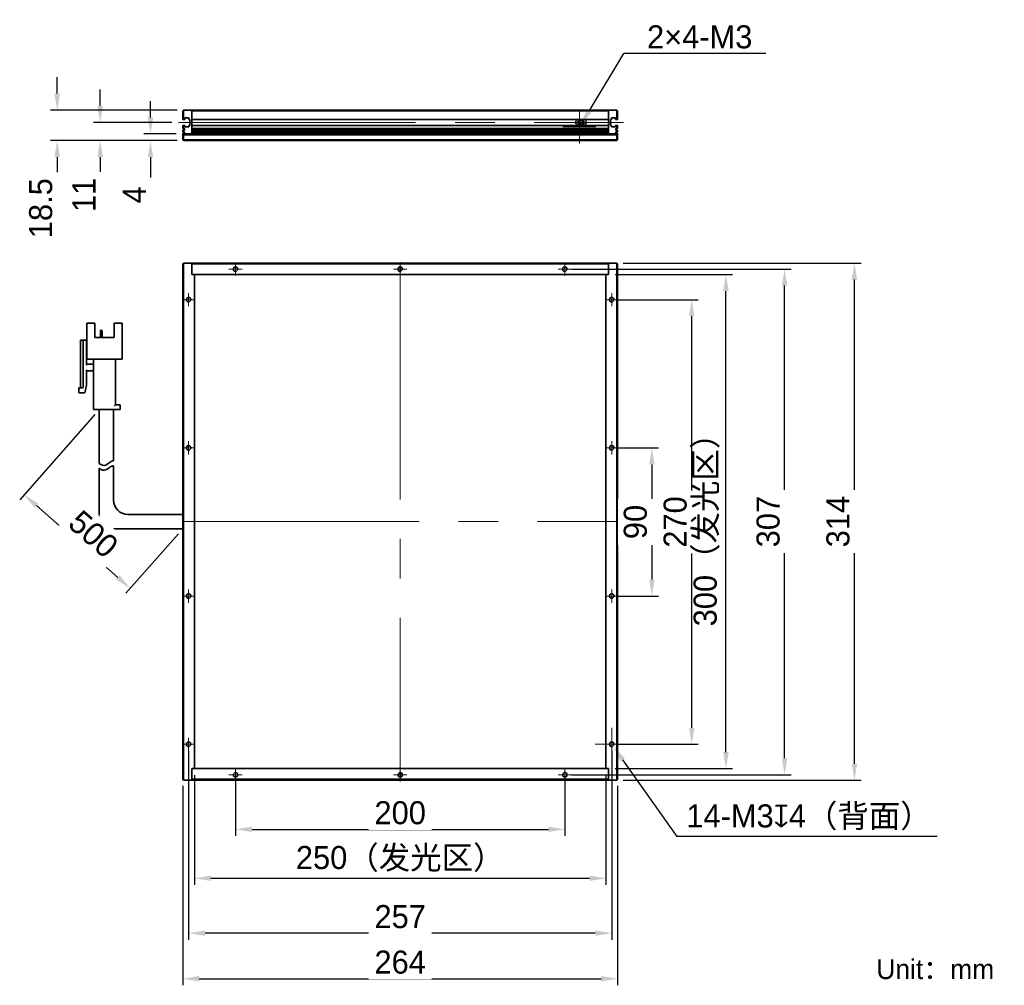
# Model space of a CAD drawing. Header units: inches. Extents: x -3574 to -3424, y -666 to -519.
import ezdxf

# ---------------------------------------------------------------- set-up
doc = ezdxf.new("R2010")
doc.units = ezdxf.units.IN
doc.header["$LTSCALE"] = 3
doc.header["$MEASUREMENT"] = 0
doc.header["$PDSIZE"] = -5
doc.linetypes.add('点画线', pattern=[18, 12, -2, 2, -2])
doc.linetypes.add('虚线', pattern=[2, 1, -1])
doc.layers.get('Defpoints').update_dxf_attribs({"lineweight": 18})
for name, color, linetype, lineweight in [('中心线层', 1, '点画线', 18), ('尺寸线层', 3, 'Continuous', 18), ('明细栏文字', 6, 'Continuous', 18), ('粗实线', 7, 'Continuous', 30), ('粗实线层', 7, 'Continuous', 35), ('虚线层', 6, '虚线', 18)]:
    doc.layers.add(name, color=color, linetype=linetype, lineweight=lineweight)
doc.styles.get("Standard").update_dxf_attribs({"font": '兰亭黑 GBK.TTF'})
doc.dimstyles.new('CST Standard', dxfattribs={"dimtxt": 3.5, "dimasz": 2.5, "dimexe": 1, "dimexo": 1, "dimgap": 0.6, "dimtad": 1, "dimtoh": 1, "dimdsep": 46, "dimtxsty": 'Standard', "dimcen": -2.5, "dimdle": 5, "dimclrd": 8, "dimclre": 8, "dimadec": 1, "dimazin": 2, "dimtfac": 1, "dimtofl": 0, "dimtmove": 0, "dimatfit": 0, "dimfxl": 1, "dimtolj": 1, "dimarcsym": 0})

# ---------------------------------------------------------------- blocks, each defined once
blk = doc.blocks.new('*D290')
at = {"layer": 'Defpoints', "color": 0}
for p in [(-3547.44, -633.02), (-3484.94, -633.02), (-3484.94, -649.67)]:
    blk.add_point(p, dxfattribs=at)
at = {"layer": '尺寸线层', "color": 8, "linetype": 'Continuous', "lineweight": -2, "ltscale": 3}
for p, q in [((-3547.44, -634.02), (-3547.44, -650.67)), ((-3484.94, -634.02), (-3484.94, -650.67)), ((-3544.94, -649.67), (-3487.44, -649.67))]:
    blk.add_line(p, q, dxfattribs=at)
at = {"layer": '尺寸线层', "color": 8}
for points in [[(-3544.94, -649.25), (-3544.94, -650.08), (-3547.44, -649.67)], [(-3487.44, -650.08), (-3487.44, -649.25), (-3484.94, -649.67)]]:
    blk.add_solid(points, dxfattribs=at)
at = {"layer": '尺寸线层', "color": 0, "ltscale": 3, "insert": (-3516.19, -646.75), "char_height": 3.5, "attachment_point": 5, "bg_fill": 3, "box_fill_scale": 1.25, "bg_fill_color": 9, "bg_fill_true_color": 13158600, "bg_fill_transparency": 0}
blk.add_mtext('\\A1;250（发光区）', dxfattribs=at)
blk = doc.blocks.new('*D291')
at = {"layer": 'Defpoints', "color": 0}
for p in [(-3549.19, -634.65), (-3483.19, -634.65), (-3483.19, -664.92)]:
    blk.add_point(p, dxfattribs=at)
at = {"layer": '尺寸线层', "color": 8, "linetype": 'Continuous', "lineweight": -2, "ltscale": 3}
for p, q in [((-3549.19, -635.65), (-3549.19, -665.92)), ((-3483.19, -635.65), (-3483.19, -665.92)), ((-3546.69, -664.92), (-3485.69, -664.92))]:
    blk.add_line(p, q, dxfattribs=at)
at = {"layer": '尺寸线层', "color": 8}
for points in [[(-3546.69, -664.5), (-3546.69, -665.34), (-3549.19, -664.92)], [(-3485.69, -665.34), (-3485.69, -664.5), (-3483.19, -664.92)]]:
    blk.add_solid(points, dxfattribs=at)
at = {"layer": '尺寸线层', "color": 0, "ltscale": 3, "insert": (-3516.19, -662.42), "char_height": 3.5, "attachment_point": 5, "bg_fill": 3, "box_fill_scale": 1.25, "bg_fill_color": 9, "bg_fill_true_color": 13158600, "bg_fill_transparency": 0}
blk.add_mtext('\\A1;264', dxfattribs=at)
blk = doc.blocks.new('*D292')
at = {"layer": 'Defpoints', "color": 0}
for p in [(-3549.07, -533.05), (-3568.27, -537.67), (-3549.07, -537.67)]:
    blk.add_point(p, dxfattribs=at)
at = {"layer": '尺寸线层', "color": 8, "linetype": 'Continuous', "lineweight": -2, "ltscale": 3}
for p, q in [((-3568.27, -530.55), (-3568.27, -528.05)), ((-3550.07, -533.05), (-3569.27, -533.05)), ((-3550.07, -537.67), (-3569.27, -537.67)), ((-3568.27, -540.17), (-3568.27, -553.18))]:
    blk.add_line(p, q, dxfattribs=at)
at = {"layer": '尺寸线层', "color": 8}
for points in [[(-3568.68, -530.55), (-3567.85, -530.55), (-3568.27, -533.05)], [(-3567.85, -540.17), (-3568.68, -540.17), (-3568.27, -537.67)]]:
    blk.add_solid(points, dxfattribs=at)
at = {"layer": '尺寸线层', "color": 0, "ltscale": 3, "insert": (-3570.76, -547.94), "char_height": 3.5, "attachment_point": 5, "rotation": 90, "bg_fill": 3, "box_fill_scale": 1.25, "bg_fill_color": 9, "bg_fill_true_color": 13158600, "bg_fill_transparency": 0}
blk.add_mtext('\\A1;18.5', dxfattribs=at)
blk = doc.blocks.new('*D293')
at = {"layer": 'Defpoints', "color": 0}
for p in [(-3554.1, -536.67), (-3549.19, -536.67), (-3549.07, -537.67)]:
    blk.add_point(p, dxfattribs=at)
at = {"layer": '尺寸线层', "color": 8, "linetype": 'Continuous', "lineweight": -2, "ltscale": 3}
for p, q in [((-3554.1, -534.17), (-3554.1, -531.67)), ((-3550.19, -536.67), (-3555.1, -536.67)), ((-3550.07, -537.67), (-3555.1, -537.67)), ((-3554.1, -540.17), (-3554.1, -547.8))]:
    blk.add_line(p, q, dxfattribs=at)
at = {"layer": '尺寸线层', "color": 8}
for points in [[(-3554.52, -534.17), (-3553.69, -534.17), (-3554.1, -536.67)], [(-3553.69, -540.17), (-3554.52, -540.17), (-3554.1, -537.67)]]:
    blk.add_solid(points, dxfattribs=at)
at = {"layer": '尺寸线层', "color": 0, "ltscale": 3, "insert": (-3556.56, -545.92), "char_height": 3.5, "attachment_point": 5, "rotation": 90, "bg_fill": 3, "box_fill_scale": 1.25, "bg_fill_color": 9, "bg_fill_true_color": 13158600, "bg_fill_transparency": 0}
blk.add_mtext('\\A1;4', dxfattribs=at)
blk = doc.blocks.new('*D294')
at = {"layer": 'Defpoints', "color": 0}
for p in [(-3561.74, -534.92), (-3549.84, -534.92), (-3549.07, -537.67)]:
    blk.add_point(p, dxfattribs=at)
at = {"layer": '尺寸线层', "color": 8, "linetype": 'Continuous', "lineweight": -2, "ltscale": 3}
for p, q in [((-3561.74, -532.42), (-3561.74, -529.92)), ((-3550.84, -534.92), (-3562.74, -534.92)), ((-3550.07, -537.67), (-3562.74, -537.67)), ((-3561.74, -540.17), (-3561.74, -548.63))]:
    blk.add_line(p, q, dxfattribs=at)
at = {"layer": '尺寸线层', "color": 8}
for points in [[(-3562.16, -532.42), (-3561.32, -532.42), (-3561.74, -534.92)], [(-3561.32, -540.17), (-3562.16, -540.17), (-3561.74, -537.67)]]:
    blk.add_solid(points, dxfattribs=at)
at = {"layer": '尺寸线层', "color": 0, "ltscale": 3, "insert": (-3564.2, -545.92), "char_height": 3.5, "attachment_point": 5, "rotation": 90, "bg_fill": 3, "box_fill_scale": 1.25, "bg_fill_color": 9, "bg_fill_true_color": 13158600, "bg_fill_transparency": 0}
blk.add_mtext('\\A1;11', dxfattribs=at)
blk = doc.blocks.new('*D295')
at = {"layer": 'Defpoints', "color": 0}
for p in [(-3484.57, -558.02), (-3466.73, -558.02), (-3484.57, -633.02)]:
    blk.add_point(p, dxfattribs=at)
at = {"layer": '尺寸线层', "color": 8, "linetype": 'Continuous', "lineweight": -2, "ltscale": 3}
for p, q in [((-3483.57, -558.02), (-3465.73, -558.02)), ((-3466.73, -630.52), (-3466.73, -560.52)), ((-3483.57, -633.02), (-3465.73, -633.02))]:
    blk.add_line(p, q, dxfattribs=at)
at = {"layer": '尺寸线层', "color": 8}
for points in [[(-3466.31, -560.52), (-3467.15, -560.52), (-3466.73, -558.02)], [(-3467.15, -630.52), (-3466.31, -630.52), (-3466.73, -633.02)]]:
    blk.add_solid(points, dxfattribs=at)
at = {"layer": '尺寸线层', "color": 0, "ltscale": 3, "insert": (-3469.65, -595.58), "char_height": 3.5, "attachment_point": 5, "rotation": 90, "bg_fill": 3, "box_fill_scale": 1.25, "bg_fill_color": 9, "bg_fill_true_color": 13158600, "bg_fill_transparency": 0}
blk.add_mtext('\\A1;300（发光区）', dxfattribs=at)
blk = doc.blocks.new('*D296')
at = {"layer": 'Defpoints', "color": 0}
for p in [(-3483.32, -556.27), (-3447.21, -556.27), (-3483.32, -634.77)]:
    blk.add_point(p, dxfattribs=at)
at = {"layer": '尺寸线层', "color": 8, "linetype": 'Continuous', "lineweight": -2, "ltscale": 3}
for p, q in [((-3482.32, -556.27), (-3446.21, -556.27)), ((-3447.21, -632.27), (-3447.21, -558.77)), ((-3482.32, -634.77), (-3446.21, -634.77))]:
    blk.add_line(p, q, dxfattribs=at)
at = {"layer": '尺寸线层', "color": 8}
for points in [[(-3446.8, -558.77), (-3447.63, -558.77), (-3447.21, -556.27)], [(-3447.63, -632.27), (-3446.8, -632.27), (-3447.21, -634.77)]]:
    blk.add_solid(points, dxfattribs=at)
at = {"layer": '尺寸线层', "color": 0, "ltscale": 3, "insert": (-3449.7, -595.52), "char_height": 3.5, "attachment_point": 5, "rotation": 90, "bg_fill": 3, "box_fill_scale": 1.25, "bg_fill_color": 9, "bg_fill_true_color": 13158600, "bg_fill_transparency": 0}
blk.add_mtext('\\A1;314', dxfattribs=at)
blk = doc.blocks.new('*D297')
at = {"layer": 'Defpoints', "color": 0}
for p in [(-3561.88, -578.49), (-3573.3, -591.44), (-3549.19, -596.61)]:
    blk.add_point(p, dxfattribs=at)
at = {"layer": '尺寸线层', "color": 8, "linetype": 'Continuous', "lineweight": -2, "ltscale": 3}
for p, q in [((-3562.55, -579.24), (-3573.96, -592.19)), ((-3559.05, -604.01), (-3571.43, -593.1)), ((-3549.85, -597.36), (-3557.84, -606.41))]:
    blk.add_line(p, q, dxfattribs=at)
at = {"layer": '尺寸线层', "color": 8}
for points in [[(-3571.15, -592.78), (-3571.7, -593.41), (-3573.3, -591.44)], [(-3559.33, -604.32), (-3558.78, -603.7), (-3557.18, -605.66)]]:
    blk.add_solid(points, dxfattribs=at)
at = {"layer": '尺寸线层', "color": 0, "ltscale": 3, "insert": (-3562.77, -597.42), "char_height": 3.5, "attachment_point": 5, "rotation": 318.5982, "bg_fill": 3, "box_fill_scale": 1.25, "bg_fill_color": 9, "bg_fill_true_color": 13158600, "bg_fill_transparency": 0}
blk.add_mtext('\\A1;500', dxfattribs=at)
blk = doc.blocks.new('*D298')
at = {"layer": 'Defpoints', "color": 0}
for p in [(-3484.07, -584.33), (-3484.07, -606.83), (-3477.97, -606.83)]:
    blk.add_point(p, dxfattribs=at)
at = {"layer": '尺寸线层', "color": 8, "linetype": 'Continuous', "lineweight": -2, "ltscale": 3}
for p, q in [((-3483.07, -584.33), (-3476.97, -584.33)), ((-3477.97, -586.83), (-3477.97, -604.33)), ((-3483.07, -606.83), (-3476.97, -606.83))]:
    blk.add_line(p, q, dxfattribs=at)
at = {"layer": '尺寸线层', "color": 8}
for points in [[(-3477.56, -586.83), (-3478.39, -586.83), (-3477.97, -584.33)], [(-3478.39, -604.33), (-3477.56, -604.33), (-3477.97, -606.83)]]:
    blk.add_solid(points, dxfattribs=at)
at = {"layer": '尺寸线层', "color": 0, "ltscale": 3, "insert": (-3480.47, -595.58), "char_height": 3.5, "attachment_point": 5, "rotation": 90, "bg_fill": 3, "box_fill_scale": 1.25, "bg_fill_color": 9, "bg_fill_true_color": 13158600, "bg_fill_transparency": 0}
blk.add_mtext('\\A1;90', dxfattribs=at)
blk = doc.blocks.new('*D299')
at = {"layer": 'Defpoints', "color": 0}
for p in [(-3484.07, -561.83), (-3471.92, -561.83), (-3484.07, -629.33)]:
    blk.add_point(p, dxfattribs=at)
at = {"layer": '尺寸线层', "color": 8, "linetype": 'Continuous', "lineweight": -2, "ltscale": 3}
for p, q in [((-3483.07, -561.83), (-3470.92, -561.83)), ((-3471.92, -626.83), (-3471.92, -564.33)), ((-3483.07, -629.33), (-3470.92, -629.33))]:
    blk.add_line(p, q, dxfattribs=at)
at = {"layer": '尺寸线层', "color": 8}
for points in [[(-3471.51, -564.33), (-3472.34, -564.33), (-3471.92, -561.83)], [(-3472.34, -626.83), (-3471.51, -626.83), (-3471.92, -629.33)]]:
    blk.add_solid(points, dxfattribs=at)
at = {"layer": '尺寸线层', "color": 0, "ltscale": 3, "insert": (-3474.42, -595.58), "char_height": 3.5, "attachment_point": 5, "rotation": 90, "bg_fill": 3, "box_fill_scale": 1.25, "bg_fill_color": 9, "bg_fill_true_color": 13158600, "bg_fill_transparency": 0}
blk.add_mtext('\\A1;270', dxfattribs=at)
blk = doc.blocks.new('*D300')
at = {"layer": 'Defpoints', "color": 0}
for p in [(-3491.19, -557.2), (-3457.82, -557.2), (-3491.19, -633.95)]:
    blk.add_point(p, dxfattribs=at)
at = {"layer": '尺寸线层', "color": 8, "linetype": 'Continuous', "lineweight": -2, "ltscale": 3}
for p, q in [((-3490.19, -557.2), (-3456.82, -557.2)), ((-3457.82, -631.45), (-3457.82, -559.7)), ((-3490.19, -633.95), (-3456.82, -633.95))]:
    blk.add_line(p, q, dxfattribs=at)
at = {"layer": '尺寸线层', "color": 8}
for points in [[(-3457.4, -559.7), (-3458.24, -559.7), (-3457.82, -557.2)], [(-3458.24, -631.45), (-3457.4, -631.45), (-3457.82, -633.95)]]:
    blk.add_solid(points, dxfattribs=at)
at = {"layer": '尺寸线层', "color": 0, "ltscale": 3, "insert": (-3460.31, -595.52), "char_height": 3.5, "attachment_point": 5, "rotation": 90, "bg_fill": 3, "box_fill_scale": 1.25, "bg_fill_color": 9, "bg_fill_true_color": 13158600, "bg_fill_transparency": 0}
blk.add_mtext('\\A1;307', dxfattribs=at)
blk = doc.blocks.new('*D301')
at = {"layer": 'Defpoints', "color": 0}
for p in [(-3541.19, -633.95), (-3491.19, -633.95), (-3491.19, -642.24)]:
    blk.add_point(p, dxfattribs=at)
at = {"layer": '尺寸线层', "color": 8, "linetype": 'Continuous', "lineweight": -2, "ltscale": 3}
for p, q in [((-3541.19, -634.95), (-3541.19, -643.24)), ((-3491.19, -634.95), (-3491.19, -643.24)), ((-3538.69, -642.24), (-3493.69, -642.24))]:
    blk.add_line(p, q, dxfattribs=at)
at = {"layer": '尺寸线层', "color": 8}
for points in [[(-3538.69, -641.82), (-3538.69, -642.65), (-3541.19, -642.24)], [(-3493.69, -642.65), (-3493.69, -641.82), (-3491.19, -642.24)]]:
    blk.add_solid(points, dxfattribs=at)
at = {"layer": '尺寸线层', "color": 0, "ltscale": 3, "insert": (-3516.19, -639.74), "char_height": 3.5, "attachment_point": 5, "bg_fill": 3, "box_fill_scale": 1.25, "bg_fill_color": 9, "bg_fill_true_color": 13158600, "bg_fill_transparency": 0}
blk.add_mtext('\\A1;200', dxfattribs=at)
blk = doc.blocks.new('*D302')
at = {"layer": 'Defpoints', "color": 0}
for p in [(-3548.32, -629.33), (-3484.07, -629.33), (-3548.32, -658)]:
    blk.add_point(p, dxfattribs=at)
at = {"layer": '尺寸线层', "color": 8, "linetype": 'Continuous', "lineweight": -2, "ltscale": 3}
for p, q in [((-3548.32, -630.33), (-3548.32, -659)), ((-3484.07, -630.33), (-3484.07, -659)), ((-3486.57, -658), (-3545.82, -658))]:
    blk.add_line(p, q, dxfattribs=at)
at = {"layer": '尺寸线层', "color": 8}
for points in [[(-3545.82, -657.59), (-3545.82, -658.42), (-3548.32, -658)], [(-3486.57, -658.42), (-3486.57, -657.59), (-3484.07, -658)]]:
    blk.add_solid(points, dxfattribs=at)
at = {"layer": '尺寸线层', "color": 0, "ltscale": 3, "insert": (-3516.19, -655.51), "char_height": 3.5, "attachment_point": 5, "bg_fill": 3, "box_fill_scale": 1.25, "bg_fill_color": 9, "bg_fill_true_color": 13158600, "bg_fill_transparency": 0}
blk.add_mtext('\\A1;257', dxfattribs=at)
blk = doc.blocks.new('*D303')
at = {"layer": 'Defpoints', "color": 0}
for p in [(-3484.28, -629.02), (-3483.85, -629.63)]:
    blk.add_point(p, dxfattribs=at)
at = {"layer": '尺寸线层', "color": 8, "linetype": 'Continuous', "ltscale": 3}
for p, q in [((-3484.07, -631.83), (-3484.07, -626.83)), ((-3486.57, -629.33), (-3481.57, -629.33))]:
    blk.add_line(p, q, dxfattribs=at)
at = {"layer": '尺寸线层', "color": 8}
blk.add_solid([(-3482.07, -631.44), (-3482.75, -631.92), (-3483.85, -629.63)], dxfattribs=at)
at = {"layer": '尺寸线层', "color": 0, "ltscale": 3, "insert": (-3454.11, -640.43), "char_height": 3.5, "attachment_point": 5, "bg_fill": 3, "box_fill_scale": 1.25, "bg_fill_color": 9, "bg_fill_true_color": 13158600, "bg_fill_transparency": 0}
blk.add_mtext('\\A1;\\A1;14-M3{\\fGDT|b1|i0|c0|p2;\\C7;x}4（背面）', dxfattribs=at)
at = {"layer": '尺寸线层', "color": 8, "linetype": 'Continuous', "lineweight": -2, "ltscale": 3}
for p in [(-3482.41, -631.68), (-3434.64, -643.35)]:
    blk.add_line(p, (-3474.18, -643.35), dxfattribs=at)
blk = doc.blocks.new('*D307')
at = {"layer": 'Defpoints', "color": 0}
for p in [(-3489.14, -535.88), (-3488.81, -535.34)]:
    blk.add_point(p, dxfattribs=at)
at = {"layer": '尺寸线层', "color": 8, "linetype": 'Continuous', "lineweight": -2}
blk.add_line((-3487.52, -533.2), (-3482.23, -524.44), dxfattribs=at)
at = {"layer": '尺寸线层', "color": 8, "linetype": 'Continuous'}
for p, q in [((-3488.98, -538.11), (-3488.98, -533.11)), ((-3491.48, -535.61), (-3486.48, -535.61))]:
    blk.add_line(p, q, dxfattribs=at)
at = {"layer": '尺寸线层', "color": 8}
blk.add_solid([(-3487.88, -532.99), (-3487.16, -533.42), (-3488.81, -535.34)], dxfattribs=at)
at = {"layer": '尺寸线层', "color": 0, "ltscale": 3, "insert": (-3470.71, -521.95), "char_height": 3.5, "attachment_point": 5, "bg_fill": 3, "box_fill_scale": 1.25, "bg_fill_color": 9, "bg_fill_true_color": 13158600, "bg_fill_transparency": 0}
blk.add_mtext('\\A1;\\A1;{\\C0;2×4-M3}', dxfattribs=at)
at = {"layer": '尺寸线层', "color": 8, "linetype": 'Continuous', "lineweight": -2}
blk.add_line((-3460.65, -524.44), (-3482.23, -524.44), dxfattribs=at)

msp = doc.modelspace()

# ---------------------------------------------------------------- linework, layer by layer
at = {"layer": '中心线层', "color": 0}
for p, q in [((-3549.8403, -534.9231), (-3482.2631, -534.9231)), ((-3516.1934, -556.1468), (-3516.1934, -634.8968)), ((-3540.1934, -557.2023), (-3542.1934, -557.2023)), ((-3540.5059, -557.2023), (-3541.8809, -557.2023)), ((-3541.1934, -558.2023), (-3541.1934, -556.2023)), ((-3541.1934, -557.8898), (-3541.1934, -556.5148)), ((-3515.1934, -557.2023), (-3517.1934, -557.2023)), ((-3516.1934, -558.2023), (-3516.1934, -556.2023)), ((-3490.1934, -557.2023), (-3492.1934, -557.2023)), ((-3491.1934, -558.2023), (-3491.1934, -556.2023)), ((-3547.3184, -561.8273), (-3549.3184, -561.8273)), ((-3548.3184, -562.8273), (-3548.3184, -560.8273)), ((-3548.3184, -585.3273), (-3548.3184, -583.3273)), ((-3549.3184, -595.5218), (-3483.0684, -595.5218)), ((-3548.3184, -607.8273), (-3548.3184, -605.8273)), ((-3547.3184, -629.3273), (-3549.3184, -629.3273)), ((-3548.3184, -630.3273), (-3548.3184, -628.3273))]:
    msp.add_line(p, q, dxfattribs=at)
at = {"layer": '尺寸线层', "color": 0, "ltscale": 3}
msp.add_arc((-3559.7102, -594.4348), 2.174, 180, 270, dxfattribs=at)
at = {"layer": '粗实线', "color": 0}
for p, q in [((-3489.3819, -534.49), (-3489.6277, -534.9158)), ((-3489.6277, -534.9158), (-3489.3819, -535.3416)), ((-3487.8627, -534.9158), (-3488.1086, -534.49)), ((-3488.1086, -535.3416), (-3487.8627, -534.9158)), ((-3488.9388, -535.3064), (-3488.9398, -535.306))]:
    msp.add_line(p, q, dxfattribs=at)
msp.add_circle((-3488.7452, -534.9158), 0.262, dxfattribs=at)
for centre, radius, start, end in [((-3488.7452, -534.9158), 0.5022, 122.023866, 237.976134), ((-3488.7452, -534.9158), 0.4367, 102.838569, 257.161433), ((-3488.7449, -534.9154), 0.3443, 226.190852, 229.615885), ((-3488.7452, -534.9157), 0.3438, 229.620725, 288.545457), ((-3488.7452, -534.9158), 0.4367, 282.83857, 77.161426), ((-3488.7452, -534.9158), 0.5022, 302.023982, 57.976018), ((-3488.7595, -534.9099), 0.4352, 243.094722, 245.277616), ((-3488.7592, -534.9093), 0.4359, 245.27709, 245.522589)]:
    msp.add_arc(centre, radius, start, end, dxfattribs=at)
for points, knots in [([(-3489.1649, -535.0367), (-3489.1542, -535.061), (-3489.1285, -535.1078), (-3489.0774, -535.1694), (-3489.0154, -535.22), (-3488.9446, -535.2574), (-3488.8678, -535.2797), (-3488.788, -535.2853), (-3488.7089, -535.2736), (-3488.6592, -535.2541), (-3488.6359, -535.2417)], [0, 0, 0, 0, 493.84357531, 987.42718851, 1480.75833002, 1973.78870535, 2466.48503201, 2958.81702664, 3450.68316319, 3942.11689918, 3942.11689918, 3942.11689918, 3942.11689918]), ([(-3489.1015, -534.9158), (-3489.1025, -534.8909), (-3489.0995, -534.8408), (-3489.0794, -534.7684), (-3489.0449, -534.7016), (-3488.9976, -534.6432), (-3488.9395, -534.5955), (-3488.8731, -534.5604), (-3488.801, -534.5392), (-3488.7262, -534.5325), (-3488.6515, -534.5406), (-3488.5798, -534.563), (-3488.5137, -534.5987), (-3488.4365, -534.662), (-3488.3648, -534.7669), (-3488.3424, -534.8662), (-3488.3405, -534.9158)], [0, 0, 0, 0, 419.77251417, 839.55446863, 1259.37138803, 1679.17192381, 2098.98361776, 2518.81076125, 2938.65345626, 3358.50806506, 3778.37416085, 4198.27102082, 4618.18780218, 5038.10031769, 5874.21060266, 6710.47660961, 6710.47660961, 6710.47660961, 6710.47660961]), ([(-3488.9832, -535.1639), (-3489.0184, -535.1331), (-3489.0766, -535.0561), (-3489.0994, -534.9625), (-3489.1015, -534.9158)], [0, 0, 0, 0, 594.39538066, 1188.94105941, 1188.94105941, 1188.94105941, 1188.94105941]), ([(-3488.7138, -535.2505), (-3488.7379, -535.2527), (-3488.7867, -535.2526), (-3488.8583, -535.2375), (-3488.9253, -535.2082), (-3488.965, -535.1798), (-3488.9832, -535.1639)], [0, 0, 0, 0, 526.85321748, 1053.56747541, 1580.19709044, 2106.75013437, 2106.75013437, 2106.75013437, 2106.75013437]), ([(-3488.3405, -534.9158), (-3488.3392, -534.9512), (-3488.3459, -535.0229), (-3488.3834, -535.1238), (-3488.4454, -535.2118), (-3488.5277, -535.2811), (-3488.6175, -535.3241), (-3488.6794, -535.3381), (-3488.7067, -535.3416)], [0, 0, 0, 0, 524.10020508, 1048.20329572, 1572.33346188, 2096.50325561, 2620.69832081, 3026.38667018, 3026.38667018, 3026.38667018, 3026.38667018]), ([(-3488.8147, -535.3416), (-3488.8222, -535.3406), (-3488.8649, -535.334), (-3488.9065, -535.3211), (-3488.9388, -535.3064)], [0, 0, 0, 0, 208.17358992, 1187.92286601, 1187.92286601, 1187.92286601, 1187.92286601]), ([(-3488.6359, -535.2417), (-3488.635, -535.2412), (-3488.6336, -535.2405), (-3488.6319, -535.2395), (-3488.6306, -535.2387), (-3488.6294, -535.2378), (-3488.6284, -535.237), (-3488.6274, -535.2359), (-3488.628, -535.2352), (-3488.629, -535.2352), (-3488.6302, -535.2352), (-3488.6317, -535.2354), (-3488.6332, -535.2357), (-3488.6352, -535.236), (-3488.6377, -535.2366), (-3488.6417, -535.2375), (-3488.6467, -535.2387), (-3488.6548, -535.2406), (-3488.6648, -535.2429), (-3488.677, -535.2453), (-3488.6892, -535.2474), (-3488.7014, -535.2492), (-3488.7096, -535.2501), (-3488.7138, -535.2505)], [0, 0, 0, 0, 307.09704754, 459.95451921, 611.96464039, 762.69105438, 909.43695154, 1038.09795902, 1093.58203223, 1165.14040764, 1313.31154504, 1465.72641531, 1619.44066622, 1773.80752485, 2083.59451516, 2394.14048026, 3016.32179363, 3639.22889697, 4885.97898882, 6133.2827166, 7380.82046061, 8628.46217671, 9876.1445134, 9876.1445134, 9876.1445134, 9876.1445134])]:
    msp.add_open_spline(points, degree=3, knots=knots, dxfattribs=at)
at = {"layer": '粗实线层', "color": 0}
for p, q in [((-3549.1934, -533.1731), (-3549.0684, -533.0481)), ((-3549.1934, -533.1731), (-3549.1934, -534.4856)), ((-3549.0684, -533.0481), (-3483.3184, -533.0481)), ((-3549.0684, -533.0481), (-3549.0684, -534.4856)), ((-3547.8184, -536.7981), (-3547.8184, -533.0481)), ((-3547.8184, -533.1731), (-3484.5684, -533.1731)), ((-3484.5684, -533.0481), (-3484.5684, -536.7981)), ((-3483.3184, -534.4856), (-3483.3184, -533.0481)), ((-3483.3184, -533.0481), (-3483.1934, -533.1731)), ((-3483.1934, -534.4856), (-3483.1934, -533.1731)), ((-3549.1934, -534.4856), (-3548.8934, -534.4856)), ((-3548.8934, -534.2356), (-3548.2684, -534.2356)), ((-3548.8934, -534.4856), (-3548.8934, -534.2356)), ((-3548.2684, -534.2356), (-3548.2684, -534.4856)), ((-3548.2684, -534.4856), (-3548.1434, -534.4856)), ((-3548.1434, -534.4856), (-3548.1434, -535.3606)), ((-3547.8184, -534.4856), (-3484.5684, -534.4856)), ((-3484.2434, -534.4856), (-3484.2434, -535.3606)), ((-3484.1184, -534.4856), (-3484.2434, -534.4856)), ((-3484.1184, -534.2356), (-3484.1184, -534.4856)), ((-3483.4934, -534.2356), (-3484.1184, -534.2356)), ((-3483.4934, -534.4856), (-3483.4934, -534.2356)), ((-3483.1934, -534.4856), (-3483.4934, -534.4856)), ((-3549.1934, -535.3606), (-3548.8934, -535.3606)), ((-3549.1934, -535.3606), (-3549.1934, -535.8231)), ((-3549.1934, -535.8231), (-3548.9434, -535.8231)), ((-3549.1934, -536.0731), (-3548.9434, -536.0731)), ((-3549.1934, -536.0731), (-3549.1934, -536.3231)), ((-3549.1934, -536.3231), (-3548.9434, -536.3231)), ((-3549.1934, -536.5731), (-3548.9434, -536.5731)), ((-3549.1934, -537.5481), (-3549.1934, -536.5731)), ((-3549.1934, -536.6731), (-3483.1934, -536.6731)), ((-3549.0684, -535.3606), (-3549.0684, -535.8231)), ((-3549.0684, -536.0731), (-3549.0684, -536.3231)), ((-3549.0684, -537.6731), (-3549.0684, -536.5731)), ((-3548.9434, -535.8231), (-3548.9434, -536.0731)), ((-3548.9434, -536.3231), (-3548.9434, -536.5731)), ((-3548.8934, -535.6106), (-3548.8934, -535.3606)), ((-3548.2684, -535.6106), (-3548.8934, -535.6106)), ((-3548.1434, -535.3606), (-3548.2684, -535.3606)), ((-3548.2684, -535.3606), (-3548.2684, -535.6106)), ((-3547.8184, -535.3606), (-3484.5684, -535.3606)), ((-3547.8184, -535.8231), (-3484.5684, -535.8231)), ((-3547.8184, -536.0731), (-3484.5684, -536.0731)), ((-3547.8184, -536.3231), (-3484.5684, -536.3231)), ((-3547.8184, -536.5731), (-3484.5684, -536.5731)), ((-3484.2434, -535.3606), (-3484.1184, -535.3606)), ((-3484.1184, -535.3606), (-3484.1184, -535.6106)), ((-3484.1184, -535.6106), (-3483.4934, -535.6106)), ((-3483.4934, -535.6106), (-3483.4934, -535.3606)), ((-3483.4934, -535.3606), (-3483.1934, -535.3606)), ((-3483.4434, -535.8231), (-3483.4434, -536.0731)), ((-3483.1934, -535.8231), (-3483.4434, -535.8231)), ((-3483.4434, -536.0731), (-3483.1934, -536.0731)), ((-3483.4434, -536.3231), (-3483.4434, -536.5731)), ((-3483.1934, -536.3231), (-3483.4434, -536.3231)), ((-3483.4434, -536.5731), (-3483.1934, -536.5731)), ((-3483.3184, -535.8231), (-3483.3184, -535.3606)), ((-3483.3184, -536.3231), (-3483.3184, -536.0731)), ((-3483.3184, -537.6731), (-3483.3184, -536.5731)), ((-3483.1934, -535.8231), (-3483.1934, -535.3606)), ((-3483.1934, -536.3231), (-3483.1934, -536.0731)), ((-3483.1934, -537.5481), (-3483.1934, -536.5731)), ((-3549.1934, -536.7981), (-3483.1934, -536.7981)), ((-3549.0684, -537.6731), (-3549.1934, -537.5481)), ((-3549.1309, -537.6106), (-3549.0684, -537.5481)), ((-3483.3184, -537.5481), (-3549.0684, -537.5481)), ((-3483.3184, -537.6731), (-3549.0684, -537.6731)), ((-3483.3184, -537.6731), (-3483.1934, -537.5481)), ((-3483.3184, -537.5481), (-3483.2559, -537.6106)), ((-3549.0684, -556.2718), (-3549.1934, -556.3968)), ((-3549.1934, -556.3968), (-3549.1934, -634.6468)), ((-3549.0684, -556.2718), (-3549.0684, -634.7718)), ((-3549.0684, -556.2718), (-3483.3184, -556.2718)), ((-3547.8184, -556.2718), (-3547.8184, -558.0218)), ((-3484.5684, -556.3968), (-3547.8184, -556.3968)), ((-3516.1934, -557.6398), (-3516.1934, -556.7648)), ((-3484.5684, -556.2718), (-3484.5684, -558.0218)), ((-3483.3184, -634.7718), (-3483.3184, -556.2718)), ((-3483.1934, -556.3968), (-3483.3184, -556.2718)), ((-3483.1934, -634.6468), (-3483.1934, -556.3968)), ((-3484.5684, -558.0218), (-3547.8184, -558.0218)), ((-3547.4434, -558.0218), (-3547.4434, -633.0218)), ((-3484.9434, -633.0218), (-3484.9434, -558.0218)), ((-3563.7683, -565.3762), (-3562.5364, -565.3762)), ((-3563.7683, -565.3762), (-3563.7683, -570.7386)), ((-3562.5364, -565.3762), (-3562.5364, -567.5501)), ((-3561.703, -567.5501), (-3561.703, -566.5501)), ((-3561.6305, -566.4777), (-3561.5214, -566.4777)), ((-3561.4489, -567.5501), (-3561.4489, -566.5501)), ((-3559.6377, -565.3762), (-3558.4058, -565.3762)), ((-3559.6377, -565.3762), (-3559.6377, -567.5501)), ((-3558.4058, -565.3762), (-3558.4058, -570.7386)), ((-3563.7683, -567.9849), (-3564.7103, -567.9849)), ((-3564.7103, -567.9849), (-3564.7103, -575.2315)), ((-3564.348, -567.9849), (-3564.348, -575.0865)), ((-3563.8407, -571.7531), (-3563.8407, -567.9849)), ((-3562.5364, -567.5501), (-3559.6377, -567.5501)), ((-3563.8407, -568.8545), (-3563.7683, -568.8545)), ((-3558.5508, -570.8835), (-3563.6233, -570.8835)), ((-3562.7537, -571.0285), (-3562.7537, -578.4924)), ((-3559.4203, -571.0285), (-3559.4203, -577.7678)), ((-3562.8987, -571.6082), (-3563.8407, -571.6082)), ((-3563.8407, -574.7967), (-3563.8407, -572.4778)), ((-3563.8407, -572.6227), (-3562.8987, -572.6227)), ((-3565.0002, -575.2315), (-3565.0002, -575.9561)), ((-3564.4929, -575.2315), (-3565.0002, -575.2315)), ((-3564.0581, -575.9561), (-3563.8407, -574.7967)), ((-3565.0002, -575.9561), (-3564.0581, -575.9561)), ((-3558.6957, -578.4924), (-3562.7537, -578.4924)), ((-3561.8842, -586.687), (-3561.8842, -578.4924)), ((-3559.7102, -586.2904), (-3559.7102, -578.4924)), ((-3558.8406, -577.7678), (-3559.4203, -577.7678)), ((-3558.6957, -577.9127), (-3558.6957, -578.4924)), ((-3561.8842, -594.4348), (-3561.8842, -587.4305)), ((-3559.7102, -592.2608), (-3559.7102, -587.034)), ((-3557.5362, -594.4348), (-3549.1934, -594.4348)), ((-3549.1934, -594.4348), (-3549.1934, -596.6087)), ((-3559.7102, -596.6087), (-3549.1934, -596.6087)), ((-3547.8184, -633.0218), (-3484.5684, -633.0218)), ((-3547.8184, -634.7718), (-3547.8184, -633.0218)), ((-3484.5684, -634.7718), (-3484.5684, -633.0218)), ((-3549.1934, -634.6468), (-3549.0684, -634.7718)), ((-3549.0684, -634.7718), (-3483.3184, -634.7718)), ((-3547.8184, -634.6468), (-3484.5684, -634.6468)), ((-3483.3184, -634.7718), (-3483.1934, -634.6468))]:
    msp.add_line(p, q, dxfattribs=at)
for centre, radius, start, end in [((-3561.6305, -566.5501), 0.0725, 90, 180), ((-3561.5214, -566.5501), 0.0725, 0, 90), ((-3563.6233, -570.7386), 0.1449, 180, 270), ((-3562.8987, -571.0285), 0.1449, 0, 90), ((-3559.2754, -571.0285), 0.1449, 90, 180), ((-3558.5508, -570.7386), 0.1449, 270, 0), ((-3562.8987, -571.4633), 0.1449, 270, 0), ((-3562.8987, -572.7676), 0.1449, 0, 90), ((-3564.4929, -575.0865), 0.1449, 270, 0), ((-3558.8406, -577.9127), 0.1449, 0, 90), ((-3557.5362, -592.2608), 2.174, 180, 270)]:
    msp.add_arc(centre, radius, start, end, dxfattribs=at)
for points, knots in [([(-3559.4203, -577.7678), (-3559.4223, -577.7697), (-3559.429, -577.7765), (-3559.4426, -577.79), (-3559.4622, -577.8096), (-3559.4857, -577.8331), (-3559.5115, -577.8589), (-3559.5382, -577.8856), (-3559.5563, -577.9037), (-3559.5653, -577.9127)], [0, 0, 0, 0, 108.20351098, 383.39720701, 765.98471285, 1217.22544581, 1710.07501323, 2221.8433486, 2730.00301042, 2730.00301042, 2730.00301042, 2730.00301042]), ([(-3559.7102, -586.2904), (-3559.8831, -586.317), (-3560.2809, -586.4615), (-3560.9652, -587.1529), (-3561.5371, -586.9346), (-3561.8842, -586.687)], [0, 0, 0, 0, 319.56386754, 752.89181414, 1388.61675087, 1388.61675087, 1388.61675087, 1388.61675087]), ([(-3559.7102, -587.034), (-3559.8831, -587.0606), (-3560.2809, -587.205), (-3560.9652, -587.8964), (-3561.5371, -587.6781), (-3561.8842, -587.4305)], [0, 0, 0, 0, 318.05525812, 749.33753346, 1382.06131541, 1382.06131541, 1382.06131541, 1382.06131541])]:
    msp.add_open_spline(points, degree=3, knots=knots, dxfattribs=at)
at = {"layer": '虚线层', "color": 0}
for centre in [(-3541.1934, -557.2023), (-3516.1934, -557.2023), (-3491.1934, -557.2023), (-3548.3184, -561.8273), (-3548.3184, -629.3273)]:
    msp.add_circle(centre, 0.3125, dxfattribs=at)
for centre in [(-3541.1934, -557.2023), (-3516.1934, -557.2023), (-3491.1934, -557.2023), (-3548.3184, -561.8273), (-3548.3184, -629.3273)]:
    msp.add_arc(centre, 0.375, 345, 285, dxfattribs=at)

# ---------------------------------------------------------------- texts
at = {"layer": '明细栏文字', "color": 0, "ltscale": 3, "insert": (-3443.9002, -661.9706), "char_height": 3, "width": 32.506121, "attachment_point": 1}
msp.add_mtext('{\\C0;Unit：mm}', dxfattribs=at)

# ---------------------------------------------------------------- next in the draw order: dimensions: what is measured, and where the dimension line sits
at = {"layer": '尺寸线层', "color": 0}
dim = msp.add_diameter_dim_2p(p1=(-3489.1379, -535.8764), p2=(-3488.8147, -535.3416), text='\\A1;{\\C0;2×4-M3}', dimstyle='CST Standard', override={"dimscale": 1, "dimlfac": 8, "dimpost": '12-M<>{\\fcxgdtshp;b}5\\X背面', "dimtxsty": 'Standard', "dimsah": 1, "dimtfill": 1, "dimtzin": 8}, dxfattribs=at)
dim.commit()
dim.dimension.update_dxf_attribs({"geometry": '*D307', "text_midpoint": (-3470.711, -524.4431), "dimtype": 163})
at = {"layer": '尺寸线层', "color": 0, "ltscale": 3}
dim = msp.add_linear_dim(base=(-3568.268, -537.6731), p1=(-3549.0684, -533.0481), p2=(-3549.0684, -537.6731), angle=270, dimstyle='CST Standard', override={"dimscale": 1, "dimtoh": 0, "dimlfac": 4, "dimsah": 1, "dimtfill": 1, "dimtzin": 8}, dxfattribs=at)
dim.commit()
dim.dimension.update_dxf_attribs({"geometry": '*D292', "text_midpoint": (-3568.268, -547.9397), "dimtype": 160})
dim = msp.add_linear_dim(base=(-3573.3032, -591.4439), p1=(-3549.1934, -596.6087), p2=(-3561.8842, -578.4924), angle=138.598161, text='500', dimstyle='CST Standard', override={"dimscale": 1, "dimlfac": 4, "dimsah": 1, "dimtfill": 1}, dxfattribs=at)
dim.commit()
dim.dimension.update_dxf_attribs({"geometry": '*D297', "text_midpoint": (-3564.4123, -599.2828), "dimtype": 160})
dim = msp.add_linear_dim(base=(-3484.9434, -649.6681), p1=(-3547.4434, -633.0218), p2=(-3484.9434, -633.0218), dimstyle='CST Standard', override={"dimscale": 1, "dimlfac": 4, "dimpost": '（发光区）', "dimsah": 1, "dimtfill": 1, "dimtzin": 8}, dxfattribs=at)
dim.commit()
dim.dimension.update_dxf_attribs({"geometry": '*D290', "text_midpoint": (-3516.1934, -646.75)})

# ---------------------------------------------------------------- next in the draw order: linework, layer by layer
at = {"layer": '中心线层', "color": 0}
for p, q in [((-3547.3184, -584.3273), (-3549.3184, -584.3273)), ((-3547.3184, -606.8273), (-3549.3184, -606.8273))]:
    msp.add_line(p, q, dxfattribs=at)
at = {"layer": '虚线层', "color": 0}
for centre in [(-3548.3184, -584.3273), (-3548.3184, -606.8273)]:
    msp.add_circle(centre, 0.3125, dxfattribs=at)
for centre in [(-3548.3184, -584.3273), (-3548.3184, -606.8273)]:
    msp.add_arc(centre, 0.375, 345, 285, dxfattribs=at)

# ---------------------------------------------------------------- next in the draw order: dimensions: what is measured, and where the dimension line sits
at = {"layer": '尺寸线层', "color": 0, "ltscale": 3}
for base, p1, p2, override, picture, middle in [((-3554.1047, -536.6731), (-3549.0684, -537.6731), (-3549.1934, -536.6731), {"dimscale": 1, "dimtoh": 0, "dimlfac": 4, "dimsah": 1, "dimtfill": 1, "dimtzin": 8}, '*D293', (-3554.1047, -545.919)), ((-3466.7299, -558.0218), (-3484.5684, -633.0218), (-3484.5684, -558.0218), {"dimscale": 1, "dimlfac": 4, "dimpost": '（发光区）', "dimsah": 1, "dimtfill": 1, "dimtzin": 8}, '*D295', (-3466.7299, -595.5773))]:
    dim = msp.add_linear_dim(base=base, p1=p1, p2=p2, angle=90, dimstyle='CST Standard', override=override, dxfattribs=at)
    dim.commit()
    dim.dimension.update_dxf_attribs({"geometry": picture, "text_midpoint": middle, "dimtype": 160})
dim = msp.add_linear_dim(base=(-3483.1934, -664.9186), p1=(-3549.1934, -634.6468), p2=(-3483.1934, -634.6468), dimstyle='CST Standard', override={"dimscale": 1, "dimlfac": 4, "dimsah": 1, "dimtfill": 1, "dimtzin": 8}, dxfattribs=at)
dim.commit()
dim.dimension.update_dxf_attribs({"geometry": '*D291', "text_midpoint": (-3516.1934, -662.422)})

# ---------------------------------------------------------------- next in the draw order: linework, layer by layer
at = {"layer": '中心线层', "color": 0}
for p, q in [((-3484.0684, -562.8273), (-3484.0684, -560.8273)), ((-3484.0684, -585.3273), (-3484.0684, -583.3273)), ((-3484.0684, -607.8273), (-3484.0684, -605.8273)), ((-3484.0684, -630.3273), (-3484.0684, -628.3273)), ((-3541.1934, -634.9523), (-3541.1934, -632.9523)), ((-3516.1934, -634.9523), (-3516.1934, -632.9523)), ((-3491.1934, -634.9523), (-3491.1934, -632.9523)), ((-3540.1934, -633.9523), (-3542.1934, -633.9523)), ((-3515.1934, -633.9523), (-3517.1934, -633.9523)), ((-3490.1934, -633.9523), (-3492.1934, -633.9523))]:
    msp.add_line(p, q, dxfattribs=at)
at = {"layer": '粗实线层', "color": 0}
msp.add_line((-3516.1934, -633.5148), (-3516.1934, -634.3898), dxfattribs=at)
at = {"layer": '虚线层', "color": 0}
for centre in [(-3541.1934, -633.9523), (-3516.1934, -633.9523), (-3491.1934, -633.9523)]:
    msp.add_circle(centre, 0.3125, dxfattribs=at)
for centre in [(-3541.1934, -633.9523), (-3516.1934, -633.9523), (-3491.1934, -633.9523)]:
    msp.add_arc(centre, 0.375, 165, 105, dxfattribs=at)

# ---------------------------------------------------------------- next in the draw order: dimensions: what is measured, and where the dimension line sits
at = {"layer": '尺寸线层', "color": 0, "ltscale": 3}
dim = msp.add_linear_dim(base=(-3561.7391, -534.9231), p1=(-3549.0684, -537.6731), p2=(-3549.8403, -534.9231), angle=90, dimstyle='CST Standard', override={"dimscale": 1, "dimtoh": 0, "dimlfac": 4, "dimsah": 1, "dimtfill": 1, "dimtzin": 8}, dxfattribs=at)
dim.commit()
dim.dimension.update_dxf_attribs({"geometry": '*D294', "text_midpoint": (-3561.7391, -545.919), "dimtype": 160})
dim = msp.add_linear_dim(base=(-3447.2123, -556.2718), p1=(-3483.3184, -634.7718), p2=(-3483.3184, -556.2718), angle=90, dimstyle='CST Standard', override={"dimscale": 1, "dimlfac": 4, "dimsah": 1, "dimtfill": 1, "dimtzin": 8}, dxfattribs=at)
dim.commit()
dim.dimension.update_dxf_attribs({"geometry": '*D296', "text_midpoint": (-3449.6998, -595.5218)})

# ---------------------------------------------------------------- next in the draw order: linework, layer by layer
at = {"layer": '中心线层', "color": 0}
for p, q in [((-3483.0684, -561.8273), (-3485.0684, -561.8273)), ((-3483.0684, -584.3273), (-3485.0684, -584.3273)), ((-3483.0684, -606.8273), (-3485.0684, -606.8273)), ((-3483.0684, -629.3273), (-3485.0684, -629.3273))]:
    msp.add_line(p, q, dxfattribs=at)
at = {"layer": '虚线层', "color": 0}
for centre in [(-3484.0684, -561.8273), (-3484.0684, -584.3273), (-3484.0684, -606.8273), (-3484.0684, -629.3273)]:
    msp.add_circle(centre, 0.3125, dxfattribs=at)
for centre in [(-3484.0684, -561.8273), (-3484.0684, -584.3273), (-3484.0684, -606.8273), (-3484.0684, -629.3273)]:
    msp.add_arc(centre, 0.375, 345, 285, dxfattribs=at)

# ---------------------------------------------------------------- next in the draw order: dimensions: what is measured, and where the dimension line sits
at = {"layer": '尺寸线层', "color": 0, "ltscale": 3}
dim = msp.add_linear_dim(base=(-3477.9728, -606.8273), p1=(-3484.0684, -584.3273), p2=(-3484.0684, -606.8273), angle=270, dimstyle='CST Standard', override={"dimscale": 1, "dimlfac": 4, "dimsah": 1, "dimtfill": 1, "dimtzin": 8}, dxfattribs=at)
dim.commit()
dim.dimension.update_dxf_attribs({"geometry": '*D298', "text_midpoint": (-3480.4694, -595.5773)})

# ---------------------------------------------------------------- next in the draw order: dimensions: what is measured, and where the dimension line sits
dim = msp.add_linear_dim(base=(-3471.9217, -561.8273), p1=(-3484.0684, -629.3273), p2=(-3484.0684, -561.8273), angle=90, dimstyle='CST Standard', override={"dimscale": 1, "dimlfac": 4, "dimsah": 1, "dimtfill": 1, "dimtzin": 8}, dxfattribs=at)
dim.commit()
dim.dimension.update_dxf_attribs({"geometry": '*D299', "text_midpoint": (-3474.4183, -595.5773)})

# ---------------------------------------------------------------- next in the draw order: dimensions: what is measured, and where the dimension line sits
dim = msp.add_linear_dim(base=(-3457.8198, -557.2023), p1=(-3491.1934, -633.9523), p2=(-3491.1934, -557.2023), angle=90, dimstyle='CST Standard', override={"dimscale": 1, "dimlfac": 4, "dimsah": 1, "dimtfill": 1, "dimtzin": 8}, dxfattribs=at)
dim.commit()
dim.dimension.update_dxf_attribs({"geometry": '*D300', "text_midpoint": (-3457.8198, -595.5218), "dimtype": 160})

# ---------------------------------------------------------------- next in the draw order: dimensions: what is measured, and where the dimension line sits
dim = msp.add_linear_dim(base=(-3491.1934, -642.2352), p1=(-3541.1934, -633.9523), p2=(-3491.1934, -633.9523), angle=0, dimstyle='CST Standard', override={"dimscale": 1, "dimlfac": 4, "dimsah": 1, "dimtfill": 1, "dimtzin": 8}, dxfattribs=at)
dim.commit()
dim.dimension.update_dxf_attribs({"geometry": '*D301', "text_midpoint": (-3516.1934, -639.7386)})

# ---------------------------------------------------------------- next in the draw order: dimensions: what is measured, and where the dimension line sits
dim = msp.add_linear_dim(base=(-3548.3184, -658.005), p1=(-3484.0684, -629.3273), p2=(-3548.3184, -629.3273), dimstyle='CST Standard', override={"dimscale": 1, "dimlfac": 4, "dimsah": 1, "dimtfill": 1, "dimtzin": 8}, dxfattribs=at)
dim.commit()
dim.dimension.update_dxf_attribs({"geometry": '*D302', "text_midpoint": (-3516.1934, -655.5084)})

# ---------------------------------------------------------------- next in the draw order: dimensions: what is measured, and where the dimension line sits
dim = msp.add_diameter_dim_2p(p1=(-3484.2845, -629.0208), p2=(-3483.8523, -629.6337), text='\\A1;14-M3{\\fGDT|b1|i0|c0|p2;\\C7;x}4（背面）', dimstyle='CST Standard', override={"dimscale": 1, "dimlfac": 4, "dimpost": '14-M<>{\\fCXGDTSHP;b}4\\X背面', "dimtxsty": 'Standard', "dimsah": 1, "dimtfill": 1, "dimtzin": 8}, dxfattribs=at)
dim.commit()
dim.dimension.update_dxf_attribs({"geometry": '*D303', "text_midpoint": (-3454.1116, -643.351), "dimtype": 163})

doc.saveas('drawing.dxf')
